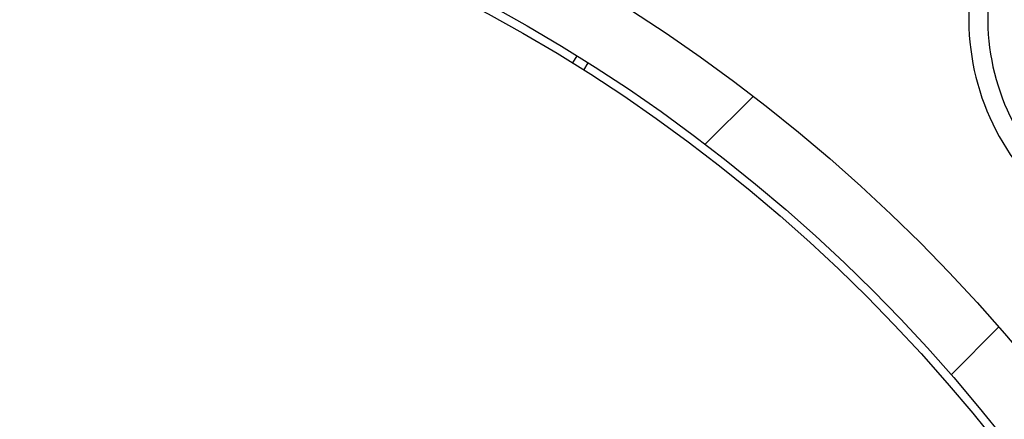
# Model space of a CAD drawing. Header units: inches. Extents: x 170 to 284, y 215 to 248.
# Tile 158 of 256: x 186.4476 to 186.5727, y 224.7773 to 224.8281. Entities that reach past the tile are written whole.
import ezdxf

# ---------------------------------------------------------------- set-up
doc = ezdxf.new("R2010")
doc.units = ezdxf.units.IN
doc.header["$LTSCALE"] = 0.25
doc.header["$MEASUREMENT"] = 0
doc.layers.add('ANNOTATIONS', color=1, linetype='Continuous')
doc.layers.add('RH BENCH MOUNT', color=7, linetype='Continuous')
doc.styles.add('ARIAL', font='arial.ttf', dxfattribs={"height": 0.09375})
doc.dimstyles.new('STANDARD$0', dxfattribs={"dimtxt": 0.09375, "dimasz": 0.09375, "dimexe": 0.03125, "dimexo": 0.046875, "dimgap": 0.09, "dimtad": 0, "dimtih": 1, "dimtoh": 1, "dimdec": 4, "dimzin": 0, "dimdsep": 46, "dimtxsty": 'ARIAL', "dimcen": 0.09, "dimadec": 0, "dimazin": 0, "dimtfac": 1, "dimtdec": 4, "dimtofl": 0, "dimtmove": 0, "dimatfit": 1, "dimfxl": 1, "dimtolj": 1, "dimtzin": 0, "dimarcsym": 0})
pattern_1 = [(45, (176.0482515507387, 218.320867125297), (-0.03026527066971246, 0.03026527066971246), [])]

# ---------------------------------------------------------------- blocks, each defined once
blk = doc.blocks.new('*D124')
at = {"layer": 'ANNOTATIONS', "color": 0, "lineweight": -2, "transparency": 16777216}
for p, q in [((185.2514026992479, 225.2059318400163), (185.2514026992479, 225.2996818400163)), ((185.8811299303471, 225.1121818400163), (185.2201526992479, 225.1121818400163)), ((186.4124204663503, 225.0595125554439), (185.2201526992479, 225.0595125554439)), ((185.2514026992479, 224.9657625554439), (185.2514026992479, 224.8720125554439)), ((185.2514026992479, 224.8720125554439), (185.1576526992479, 224.8720125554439))]:
    blk.add_line(p, q, dxfattribs=at)
at = {"layer": 'ANNOTATIONS', "color": 0, "transparency": 16777216}
for points in [[(185.2357776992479, 225.2059318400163), (185.2670276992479, 225.2059318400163), (185.2514026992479, 225.1121818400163)], [(185.2357776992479, 224.9657625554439), (185.2670276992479, 224.9657625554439), (185.2514026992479, 225.0595125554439)]]:
    blk.add_solid(points, dxfattribs=at)
at = {"layer": 'defpoints', "color": 0, "transparency": 16777216}
for p in [(185.9280049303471, 225.1121818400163), (185.2514026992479, 225.0595125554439), (186.4592954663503, 225.0595125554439)]:
    blk.add_point(p, dxfattribs=at)
at = {"layer": 'ANNOTATIONS', "color": 0, "transparency": 16777216, "insert": (184.9037500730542, 224.8720125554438), "char_height": 0.09375, "attachment_point": 5, "style": 'ARIAL'}
blk.add_mtext('\\A1;2 5/8"', dxfattribs=at)
blk = doc.blocks.new('*D120')
at = {"layer": 'ANNOTATIONS', "color": 0, "lineweight": -2, "transparency": 16777216}
for p, q in [((185.9197219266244, 225.4792255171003), (185.9197219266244, 226.2131025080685)), ((187.1533699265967, 224.4696948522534), (187.1533699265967, 226.2131025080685)), ((186.0134719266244, 226.1818525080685), (186.226271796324, 226.1818525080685)), ((187.0596199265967, 226.1818525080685), (186.846820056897, 226.1818525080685))]:
    blk.add_line(p, q, dxfattribs=at)
at = {"layer": 'ANNOTATIONS', "color": 0, "transparency": 16777216}
for points in [[(186.0134719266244, 226.1974775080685), (186.0134719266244, 226.1662275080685), (185.9197219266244, 226.1818525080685)], [(187.0596199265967, 226.1974775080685), (187.0596199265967, 226.1662275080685), (187.1533699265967, 226.1818525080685)]]:
    blk.add_solid(points, dxfattribs=at)
at = {"layer": 'defpoints', "color": 0, "transparency": 16777216}
for p in [(187.1533699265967, 226.1818525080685), (185.9197219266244, 225.4323505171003), (187.1533699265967, 224.4228198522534)]:
    blk.add_point(p, dxfattribs=at)
at = {"layer": 'ANNOTATIONS', "color": 0, "transparency": 16777216, "insert": (186.5365459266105, 226.1818525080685), "char_height": 0.09375, "attachment_point": 5, "style": 'ARIAL'}
blk.add_mtext('\\A1;DIM "A"', dxfattribs=at)

msp = doc.modelspace()

# ---------------------------------------------------------------- hatches: boundary and pattern name
at = {"layer": 'RH BENCH MOUNT'}
h = msp.add_hatch(dxfattribs=at)
h.set_pattern_fill('ANSI31', color=256, scale=0.34241245, style=0)
h.set_pattern_definition(pattern_1)
edge = h.paths.add_edge_path(flags=0)
edge.add_line((186.4076545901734, 225.0520000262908), (186.0652421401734, 225.0520000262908))
edge.add_line((186.0652421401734, 225.0520000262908), (186.0652421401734, 225.0562801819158))
edge.add_line((186.0652421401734, 225.0562801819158), (186.4076545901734, 225.0562801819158))
edge.add_arc((186.4076545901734, 224.6453852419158), 0.4108949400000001, 269.9999999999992, 450, ccw=False)
edge.add_line((186.4076545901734, 224.2344903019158), (186.3348919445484, 224.2344903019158))
edge.add_line((186.3348919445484, 224.2344903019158), (186.3348919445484, 224.2387704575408))
edge.add_line((186.3348919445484, 224.2387704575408), (186.4076545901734, 224.2387704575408))
edge.add_arc((186.4076545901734, 224.6453852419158), 0.406614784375, 270, 450.0000000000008)
h = msp.add_hatch(dxfattribs=at)
h.set_pattern_fill('ANSI31', color=256, scale=0.34241245, angle=2.8e-322, style=0)
h.set_pattern_definition(pattern_1)
edge = h.paths.add_edge_path(flags=0)
edge.add_arc((186.4120499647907, 224.8943283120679), 0.001712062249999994, 337.1636403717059, 359.3740606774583)
edge.add_line((186.4137619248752, 224.8943096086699), (186.4161757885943, 224.8942832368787))
edge.add_arc((186.4120499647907, 224.8943283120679), 0.004126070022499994, 337.1636403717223, 359.37406067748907, ccw=False)
edge.add_arc((186.4038450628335, 224.8977834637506), 0.01302879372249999, 288.63980774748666, 337.1636403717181, ccw=False)
edge.add_arc((186.4025896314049, 224.9029191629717), 0.01830194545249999, 247.1636403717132, 287.2250133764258, ccw=False)
edge.add_arc((186.4000514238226, 224.8968917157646), 0.01176186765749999, 179.3044980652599, 247.1636403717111, ccw=False)
edge.add_arc((186.4039397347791, 224.8977435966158), 0.01566536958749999, 122.42070840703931, 182.5944401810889, ccw=False)
edge.add_arc((186.4093855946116, 224.8897658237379), 0.02532140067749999, 460.0178885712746, 483.1445737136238, ccw=False)
edge.add_arc((186.4066787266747, 224.8997482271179), 0.01504902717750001, 419.31935873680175, 456.4782900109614, ccw=False)
edge.add_arc((186.4006240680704, 224.8888111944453), 0.02754708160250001, 340.4721435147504, 420.0962141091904, ccw=False)
edge.add_arc((186.4351479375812, 224.8778024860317), 0.008748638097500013, 528.1222592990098, 675.1050725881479)
edge.add_arc((186.4849062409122, 224.8353000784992), 0.05672062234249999, 426.7342761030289, 500.1735401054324, ccw=False)
edge.add_arc((186.4245621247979, 224.6889137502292), 0.2150521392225, 410.5896679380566, 427.3696940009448, ccw=False)
edge.add_arc((186.5420060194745, 224.8334352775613), 0.02884824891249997, 352.32248383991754, 408.5773971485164, ccw=False)
edge.add_arc((186.5990010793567, 224.8282338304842), 0.0284373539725, 537.2842342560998, 590.8827079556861)
edge.add_arc((186.5901676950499, 224.8180211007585), 0.01494630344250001, 232.4550811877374, 287.7108324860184)
edge.add_arc((186.5898240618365, 224.821881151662), 0.0187470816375, 285.1215149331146, 318.6032563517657)
edge.add_arc((186.5934098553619, 224.817956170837), 0.0134739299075, 321.0411977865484, 359.4372861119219)
edge.add_arc((186.6008757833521, 224.8175987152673), 0.006011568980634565, 362.1461729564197, 382.8812140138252)
edge.add_arc((186.5903849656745, 224.8113906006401), 0.01816498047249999, 388.0629004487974, 427.163640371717)
edge.add_arc((186.5931889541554, 224.8180491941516), 0.01094007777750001, 427.1636403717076, 517.1636403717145)
edge.add_arc((186.584826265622, 224.8215707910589), 0.001866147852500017, 517.1636403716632, 532.8058868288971)
edge.add_line((186.5829748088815, 224.8218044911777), (186.5805798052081, 224.8221068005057))
edge.add_arc((186.584826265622, 224.8215707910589), 0.004280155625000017, 517.1636403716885, 532.805886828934, ccw=False)
edge.add_arc((186.5931889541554, 224.8180491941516), 0.01335408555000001, 427.16364037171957, 517.1636403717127, ccw=False)
edge.add_arc((186.5903849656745, 224.8113906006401), 0.020578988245, 387.77499868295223, 427.1636403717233, ccw=False)
edge.add_arc((186.6008757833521, 224.8175987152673), 0.008425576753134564, 361.7413075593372, 383.66335128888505, ccw=False)
edge.add_arc((186.5934098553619, 224.817956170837), 0.01588793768, 320.85394262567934, 359.63422106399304, ccw=False)
edge.add_arc((186.5898240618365, 224.821881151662), 0.02116108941, 285.2681711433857, 318.7408121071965, ccw=False)
edge.add_arc((186.5901676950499, 224.8180211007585), 0.01736031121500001, 232.34388850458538, 287.52949369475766, ccw=False)
edge.add_arc((186.5990010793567, 224.8282338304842), 0.030851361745, 177.0817976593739, 230.9431779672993, ccw=False)
edge.add_arc((186.5420060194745, 224.8334352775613), 0.02643424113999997, 352.105349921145, 408.4872534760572)
edge.add_arc((186.4245621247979, 224.6889137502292), 0.21263813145, 410.6013088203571, 427.3733299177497)
edge.add_arc((186.4849062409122, 224.8353000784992), 0.05430661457, 426.7202670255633, 500.278175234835)
edge.add_arc((186.4351479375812, 224.8778024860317), 0.01116264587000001, 167.2246792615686, 315.6927275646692, ccw=False)
edge.add_arc((186.4006240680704, 224.8888111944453), 0.02513307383, 340.1350405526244, 420.1342981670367)
edge.add_arc((186.4066787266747, 224.8997482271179), 0.01263501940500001, 419.2466876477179, 456.1463371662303)
edge.add_arc((186.4093855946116, 224.8897658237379), 0.022907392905, 460.2079467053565, 483.1833555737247)
edge.add_arc((186.4039397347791, 224.8977435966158), 0.01325136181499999, 482.3558808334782, 542.8988901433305)
edge.add_arc((186.4000514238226, 224.8968917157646), 0.009347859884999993, 538.8861644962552, 607.1636403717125)
edge.add_arc((186.4025896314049, 224.9029191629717), 0.01588793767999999, 247.1636403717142, 287.1158192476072)
edge.add_arc((186.4038450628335, 224.8977834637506), 0.01061478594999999, 288.7981416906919, 337.1636403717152)
h = msp.add_hatch(dxfattribs=at)
h.set_pattern_fill('ANSI32', color=256, scale=0.34241245, angle=2.8e-322, style=0)
h.set_pattern_definition([(45, (176.0482515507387, 218.320867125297), (-0.09079581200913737, 0.09079581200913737), []), (45, (176.1087820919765, 218.320867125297), (-0.09079581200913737, 0.09079581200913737), [])])
edge = h.paths.add_edge_path(flags=0)
edge.add_arc((186.4076545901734, 224.6453852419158), 0.2182879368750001, 180, 540, ccw=False)
edge = h.paths.add_edge_path(flags=0)
edge.add_arc((186.4076545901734, 224.6453852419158), 0.2097276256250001, 180, 540, ccw=False)

# ---------------------------------------------------------------- linework, layer by layer
for p, q in [((186.5183674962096, 224.8235097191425), (186.5178082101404, 224.822597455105)), ((186.5192301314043, 224.8217056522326), (186.5197894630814, 224.8226179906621))]:
    msp.add_line(p, q, dxfattribs=at)
for radius in [0.218287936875, 0.2097276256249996, 0.20865758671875]:
    msp.add_circle((186.4076545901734, 224.6453852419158), radius, dxfattribs=at)
for centre, radius, start, end in [((186.4076545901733, 224.6453852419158), 0.4141273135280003, 352.8366800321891, 90), ((186.4076545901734, 224.6453852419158), 0.406614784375, 3.124885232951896, 90), ((186.5990010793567, 224.8282338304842), 0.03085136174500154, 177.0817976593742, 230.9431779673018), ((186.5990010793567, 224.8282338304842), 0.02843735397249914, 177.2842342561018, 230.8827079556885)]:
    msp.add_arc(centre, radius, start, end, dxfattribs=at)

# ---------------------------------------------------------------- dimensions: what is measured, and where the dimension line sits
at = {"layer": 'ANNOTATIONS'}
dim = msp.add_linear_dim(base=(187.1533699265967, 226.1818525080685), p1=(185.9197219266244, 225.4323505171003), p2=(187.1533699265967, 224.4228198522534), text='DIM "A"', dimstyle='STANDARD$0', dxfattribs=at)
dim.commit()
dim.dimension.update_dxf_attribs({"geometry": '*D120', "text_midpoint": (186.5365459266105, 226.1818525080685)})
dim = msp.add_linear_dim(base=(185.2514026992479, 225.0595125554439), p1=(185.9280049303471, 225.1121818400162), p2=(186.4592954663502, 225.0595125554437), angle=90, text='2 5/8"', dimstyle='STANDARD$0', dxfattribs=at)
dim.commit()
dim.dimension.update_dxf_attribs({"geometry": '*D124', "text_midpoint": (184.9037500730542, 224.8720125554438)})

doc.saveas('drawing.dxf')
